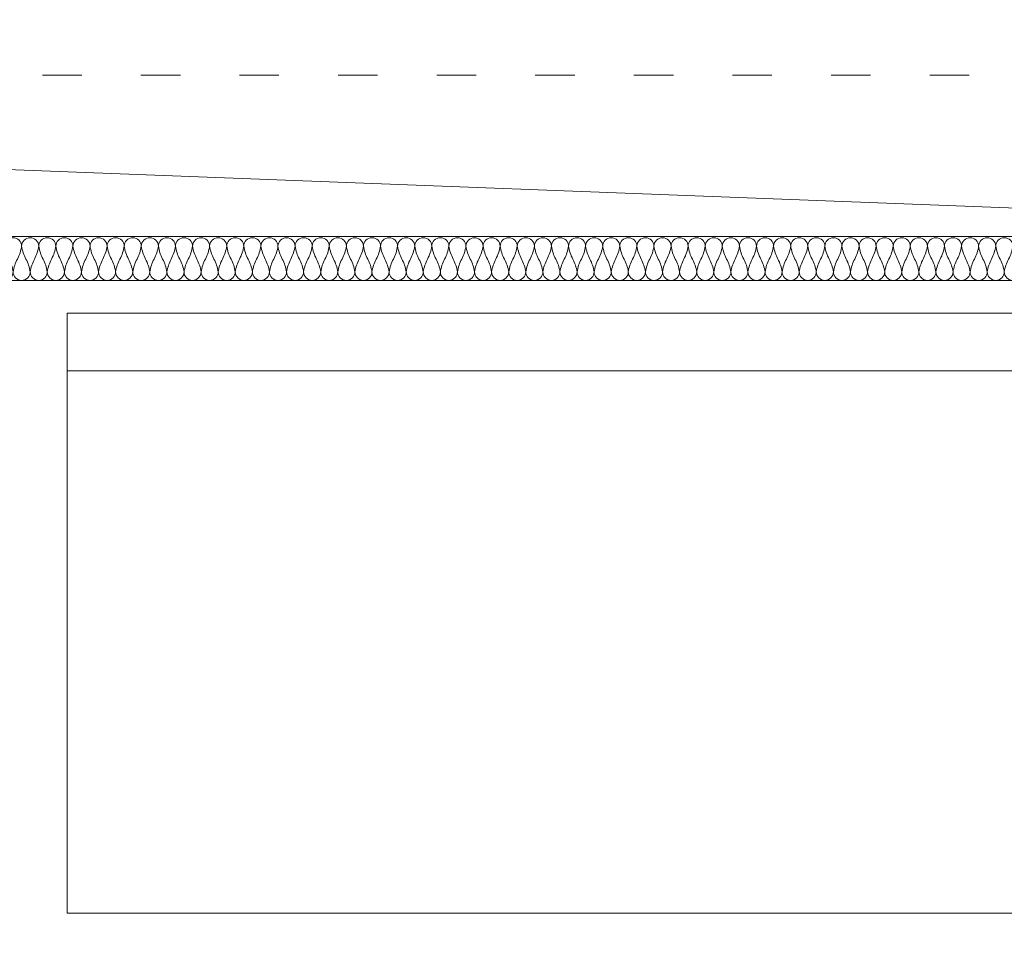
# Model space of a CAD drawing. Header units: metres. Extents: x 8472212 to 8494180, y 5728195 to 5779639.
# Tile 42 of 106: x 8477930 to 8478529, y 5738870 to 5739442. Entities that reach past the tile are written whole.
import ezdxf

# ---------------------------------------------------------------- set-up
doc = ezdxf.new("R2010")
doc.units = ezdxf.units.M
doc.header["$MEASUREMENT"] = 0
doc.linetypes.add('ACAD_ISO03W100', pattern=[30, 12, -18])
doc.layers.get('0').update_dxf_attribs({"color": 250, "linetype": 'CONTINUOUS'})
doc.layers.get('Defpoints').update_dxf_attribs({"linetype": 'CONTINUOUS'})
for name, color, linetype, lineweight in [('!działowe', 253, 'CONTINUOUS', 13), ('!elewacja ocieplenie', 253, 'CONTINUOUS', 5), ('!opisy', 255, 'CONTINUOUS', 9), ('!ściany konstrukcyjne', 7, 'CONTINUOUS', 18), ('HATCH', 15, 'CONTINUOUS', 13)]:
    doc.layers.add(name, color=color, linetype=linetype, lineweight=lineweight)
doc.styles.get("Standard").update_dxf_attribs({"font": 'Simplex.SHX', "width": 0.75})
doc.dimstyles.new('ISO-25', dxfattribs={"dimtxt": 20, "dimasz": 10, "dimexe": 1.25, "dimexo": 0.625, "dimgap": 5, "dimtad": 1, "dimdec": 0, "dimtxsty": 'Standard', "dimblk": 'OBLIQUE', "dimcen": 2.5, "dimse1": 1, "dimse2": 1, "dimadec": 0, "dimazin": 0, "dimtfac": 1, "dimtdec": 0, "dimtmove": 0, "dimatfit": 3, "dimfxl": 1, "dimarcsym": 0})

# ---------------------------------------------------------------- blocks, each defined once
blk = doc.blocks.new('_Oblique')
at = {"color": 0, "linetype": 'ByBlock', "lineweight": -2}
blk.add_line((-0.5, -0.5), (0.5, 0.5), dxfattribs=at)
blk = doc.blocks.new('*D582')
at = {"layer": '!opisy', "color": 0, "linetype": 'Continuous', "lineweight": -2, "transparency": 16777216}
blk.add_line((8476433.31, 5738250.72), (8478958.31, 5738250.72), dxfattribs=at)
at = {"layer": 'Defpoints', "color": 0, "linetype": 'Continuous', "transparency": 16777216}
for p in [(8476433.31, 5739442.35), (8478958.31, 5739442.35), (8478958.31, 5738250.72)]:
    blk.add_point(p, dxfattribs=at)
at = {"layer": '!opisy', "color": 0, "linetype": 'Continuous', "lineweight": -2, "transparency": 16777216, "xscale": 10, "yscale": 10, "zscale": 10, "rotation": 180}
blk.add_blockref('_Oblique', (8476433.31, 5738250.72), dxfattribs=at)
at = {"layer": '!opisy', "color": 0, "linetype": 'Continuous', "lineweight": -2, "transparency": 16777216, "xscale": 10, "yscale": 10, "zscale": 10}
blk.add_blockref('_Oblique', (8478958.31, 5738250.72), dxfattribs=at)
at = {"layer": '!opisy', "color": 0, "linetype": 'Continuous', "transparency": 16777216, "insert": (8477695.81, 5738265.72), "char_height": 20, "attachment_point": 5}
blk.add_mtext('2525', dxfattribs=at)
blk = doc.blocks.new('*U589')
at = {"layer": 'HATCH'}
for points in [[(-1.75, 131.6, -0.414214), (-1.05, 132.3, -0.084327), (0, 131.95, 0.084327), (1.05, 131.6, 1), (1.05, 133, 0.084327), (0, 132.65, -0.084327), (-1.05, 132.3, -0.414214), (-1.75, 133, -0.414214)], [(-1.75, 130.2, -0.414214), (-1.05, 130.9, -0.084327), (0, 130.55, 0.084327), (1.05, 130.2, 1), (1.05, 131.6, 0.084327), (0, 131.25, -0.084327), (-1.05, 130.9, -0.414214), (-1.75, 131.6, -0.414214)], [(-1.75, 128.8, -0.414214), (-1.05, 129.5, -0.084327), (0, 129.15, 0.084327), (1.05, 128.8, 1), (1.05, 130.2, 0.084327), (0, 129.85, -0.084327), (-1.05, 129.5, -0.414214), (-1.75, 130.2, -0.414214)], [(-1.75, 127.4, -0.414214), (-1.05, 128.1, -0.084327), (0, 127.75, 0.084327), (1.05, 127.4, 1), (1.05, 128.8, 0.084327), (0, 128.45, -0.084327), (-1.05, 128.1, -0.414214), (-1.75, 128.8, -0.414214)], [(-1.75, 126, -0.414214), (-1.05, 126.7, -0.084327), (0, 126.35, 0.084327), (1.05, 126, 1), (1.05, 127.4, 0.084327), (0, 127.05, -0.084327), (-1.05, 126.7, -0.414214), (-1.75, 127.4, -0.414214)], [(-1.75, 124.6, -0.414214), (-1.05, 125.3, -0.084327), (0, 124.95, 0.084327), (1.05, 124.6, 1), (1.05, 126, 0.084327), (0, 125.65, -0.084327), (-1.05, 125.3, -0.414214), (-1.75, 126, -0.414214)], [(-1.75, 123.2, -0.414214), (-1.05, 123.9, -0.084327), (0, 123.55, 0.084327), (1.05, 123.2, 1), (1.05, 124.6, 0.084327), (0, 124.25, -0.084327), (-1.05, 123.9, -0.414214), (-1.75, 124.6, -0.414214)], [(-1.75, 121.8, -0.414214), (-1.05, 122.5, -0.084327), (0, 122.15, 0.084327), (1.05, 121.8, 1), (1.05, 123.2, 0.084327), (0, 122.85, -0.084327), (-1.05, 122.5, -0.414214), (-1.75, 123.2, -0.414214)], [(-1.75, 120.4, -0.414214), (-1.05, 121.1, -0.084327), (0, 120.75, 0.084327), (1.05, 120.4, 1), (1.05, 121.8, 0.084327), (0, 121.45, -0.084327), (-1.05, 121.1, -0.414214), (-1.75, 121.8, -0.414214)], [(-1.75, 119, -0.414214), (-1.05, 119.7, -0.084327), (0, 119.35, 0.084327), (1.05, 119, 1), (1.05, 120.4, 0.084327), (0, 120.05, -0.084327), (-1.05, 119.7, -0.414214), (-1.75, 120.4, -0.414214)], [(-1.75, 117.6, -0.414214), (-1.05, 118.3, -0.084327), (0, 117.95, 0.084327), (1.05, 117.6, 1), (1.05, 119, 0.084327), (0, 118.65, -0.084327), (-1.05, 118.3, -0.414214), (-1.75, 119, -0.414214)], [(-1.75, 116.2, -0.414214), (-1.05, 116.9, -0.084327), (0, 116.55, 0.084327), (1.05, 116.2, 1), (1.05, 117.6, 0.084327), (0, 117.25, -0.084327), (-1.05, 116.9, -0.414214), (-1.75, 117.6, -0.414214)], [(-1.75, 114.8, -0.414214), (-1.05, 115.5, -0.084327), (0, 115.15, 0.084327), (1.05, 114.8, 1), (1.05, 116.2, 0.084327), (0, 115.85, -0.084327), (-1.05, 115.5, -0.414214), (-1.75, 116.2, -0.414214)], [(-1.75, 113.4, -0.414214), (-1.05, 114.1, -0.084327), (0, 113.75, 0.084327), (1.05, 113.4, 1), (1.05, 114.8, 0.084327), (0, 114.45, -0.084327), (-1.05, 114.1, -0.414214), (-1.75, 114.8, -0.414214)], [(-1.75, 112, -0.414214), (-1.05, 112.7, -0.084327), (0, 112.35, 0.084327), (1.05, 112, 1), (1.05, 113.4, 0.084327), (0, 113.05, -0.084327), (-1.05, 112.7, -0.414214), (-1.75, 113.4, -0.414214)], [(-1.75, 110.6, -0.414214), (-1.05, 111.3, -0.084327), (0, 110.95, 0.084327), (1.05, 110.6, 1), (1.05, 112, 0.084327), (0, 111.65, -0.084327), (-1.05, 111.3, -0.414214), (-1.75, 112, -0.414214)], [(-1.75, 109.2, -0.414214), (-1.05, 109.9, -0.084327), (0, 109.55, 0.084327), (1.05, 109.2, 1), (1.05, 110.6, 0.084327), (0, 110.25, -0.084327), (-1.05, 109.9, -0.414214), (-1.75, 110.6, -0.414214)], [(-1.75, 107.8, -0.414214), (-1.05, 108.5, -0.084327), (0, 108.15, 0.084327), (1.05, 107.8, 1), (1.05, 109.2, 0.084327), (0, 108.85, -0.084327), (-1.05, 108.5, -0.414214), (-1.75, 109.2, -0.414214)], [(-1.75, 106.4, -0.414214), (-1.05, 107.1, -0.084327), (0, 106.75, 0.084327), (1.05, 106.4, 1), (1.05, 107.8, 0.084327), (0, 107.45, -0.084327), (-1.05, 107.1, -0.414214), (-1.75, 107.8, -0.414214)], [(-1.75, 105, -0.414214), (-1.05, 105.7, -0.084327), (0, 105.35, 0.084327), (1.05, 105, 1), (1.05, 106.4, 0.084327), (0, 106.05, -0.084327), (-1.05, 105.7, -0.414214), (-1.75, 106.4, -0.414214)], [(-1.75, 103.6, -0.414214), (-1.05, 104.3, -0.084327), (0, 103.95, 0.084327), (1.05, 103.6, 1), (1.05, 105, 0.084327), (0, 104.65, -0.084327), (-1.05, 104.3, -0.414214), (-1.75, 105, -0.414214)], [(-1.75, 102.2, -0.414214), (-1.05, 102.9, -0.084327), (0, 102.55, 0.084327), (1.05, 102.2, 1), (1.05, 103.6, 0.084327), (0, 103.25, -0.084327), (-1.05, 102.9, -0.414214), (-1.75, 103.6, -0.414214)], [(-1.75, 100.8, -0.414214), (-1.05, 101.5, -0.084327), (0, 101.15, 0.084327), (1.05, 100.8, 1), (1.05, 102.2, 0.084327), (0, 101.85, -0.084327), (-1.05, 101.5, -0.414214), (-1.75, 102.2, -0.414214)], [(-1.75, 99.4, -0.414214), (-1.05, 100.1, -0.084327), (0, 99.75, 0.084327), (1.05, 99.4, 1), (1.05, 100.8, 0.084327), (0, 100.45, -0.084327), (-1.05, 100.1, -0.414214), (-1.75, 100.8, -0.414214)], [(-1.75, 98, -0.414214), (-1.05, 98.7, -0.084327), (0, 98.35, 0.084327), (1.05, 98, 1), (1.05, 99.4, 0.084327), (0, 99.05, -0.084327), (-1.05, 98.7, -0.414214), (-1.75, 99.4, -0.414214)], [(-1.75, 96.6, -0.414214), (-1.05, 97.3, -0.084327), (0, 96.95, 0.084327), (1.05, 96.6, 1), (1.05, 98, 0.084327), (0, 97.65, -0.084327), (-1.05, 97.3, -0.414214), (-1.75, 98, -0.414214)], [(-1.75, 95.2, -0.414214), (-1.05, 95.9, -0.084327), (0, 95.55, 0.084327), (1.05, 95.2, 1), (1.05, 96.6, 0.084327), (0, 96.25, -0.084327), (-1.05, 95.9, -0.414214), (-1.75, 96.6, -0.414214)], [(-1.75, 93.8, -0.414214), (-1.05, 94.5, -0.084327), (0, 94.15, 0.084327), (1.05, 93.8, 1), (1.05, 95.2, 0.084327), (0, 94.85, -0.084327), (-1.05, 94.5, -0.414214), (-1.75, 95.2, -0.414214)], [(-1.75, 92.4, -0.414214), (-1.05, 93.1, -0.084327), (0, 92.75, 0.084327), (1.05, 92.4, 1), (1.05, 93.8, 0.084327), (0, 93.45, -0.084327), (-1.05, 93.1, -0.414214), (-1.75, 93.8, -0.414214)], [(-1.75, 91, -0.414214), (-1.05, 91.7, -0.084327), (0, 91.35, 0.084327), (1.05, 91, 1), (1.05, 92.4, 0.084327), (0, 92.05, -0.084327), (-1.05, 91.7, -0.414214), (-1.75, 92.4, -0.414214)], [(-1.75, 89.6, -0.414214), (-1.05, 90.3, -0.084327), (0, 89.95, 0.084327), (1.05, 89.6, 1), (1.05, 91, 0.084327), (0, 90.65, -0.084327), (-1.05, 90.3, -0.414214), (-1.75, 91, -0.414214)], [(-1.75, 88.2, -0.414214), (-1.05, 88.9, -0.084327), (0, 88.55, 0.084327), (1.05, 88.2, 1), (1.05, 89.6, 0.084327), (0, 89.25, -0.084327), (-1.05, 88.9, -0.414214), (-1.75, 89.6, -0.414214)], [(-1.75, 86.8, -0.414214), (-1.05, 87.5, -0.084327), (0, 87.15, 0.084327), (1.05, 86.8, 1), (1.05, 88.2, 0.084327), (0, 87.85, -0.084327), (-1.05, 87.5, -0.414214), (-1.75, 88.2, -0.414214)], [(-1.75, 85.4, -0.414214), (-1.05, 86.1, -0.084327), (0, 85.75, 0.084327), (1.05, 85.4, 1), (1.05, 86.8, 0.084327), (0, 86.45, -0.084327), (-1.05, 86.1, -0.414214), (-1.75, 86.8, -0.414214)], [(-1.75, 84, -0.414214), (-1.05, 84.7, -0.084327), (0, 84.35, 0.084327), (1.05, 84, 1), (1.05, 85.4, 0.084327), (0, 85.05, -0.084327), (-1.05, 84.7, -0.414214), (-1.75, 85.4, -0.414214)], [(-1.75, 82.6, -0.414214), (-1.05, 83.3, -0.084327), (0, 82.95, 0.084327), (1.05, 82.6, 1), (1.05, 84, 0.084327), (0, 83.65, -0.084327), (-1.05, 83.3, -0.414214), (-1.75, 84, -0.414214)], [(-1.75, 81.2, -0.414214), (-1.05, 81.9, -0.084327), (0, 81.55, 0.084327), (1.05, 81.2, 1), (1.05, 82.6, 0.084327), (0, 82.25, -0.084327), (-1.05, 81.9, -0.414214), (-1.75, 82.6, -0.414214)], [(-1.75, 79.8, -0.414214), (-1.05, 80.5, -0.084327), (0, 80.15, 0.084327), (1.05, 79.8, 1), (1.05, 81.2, 0.084327), (0, 80.85, -0.084327), (-1.05, 80.5, -0.414214), (-1.75, 81.2, -0.414214)], [(-1.75, 78.4, -0.414214), (-1.05, 79.1, -0.084327), (0, 78.75, 0.084327), (1.05, 78.4, 1), (1.05, 79.8, 0.084327), (0, 79.45, -0.084327), (-1.05, 79.1, -0.414214), (-1.75, 79.8, -0.414214)], [(-1.75, 77, -0.414214), (-1.05, 77.7, -0.084327), (0, 77.35, 0.084327), (1.05, 77, 1), (1.05, 78.4, 0.084327), (0, 78.05, -0.084327), (-1.05, 77.7, -0.414214), (-1.75, 78.4, -0.414214)], [(-1.75, 75.6, -0.414214), (-1.05, 76.3, -0.084327), (0, 75.95, 0.084327), (1.05, 75.6, 1), (1.05, 77, 0.084327), (0, 76.65, -0.084327), (-1.05, 76.3, -0.414214), (-1.75, 77, -0.414214)], [(-1.75, 74.2, -0.414214), (-1.05, 74.9, -0.084327), (0, 74.55, 0.084327), (1.05, 74.2, 1), (1.05, 75.6, 0.084327), (0, 75.25, -0.084327), (-1.05, 74.9, -0.414214), (-1.75, 75.6, -0.414214)], [(-1.75, 72.8, -0.414214), (-1.05, 73.5, -0.084327), (0, 73.15, 0.084327), (1.05, 72.8, 1), (1.05, 74.2, 0.084327), (0, 73.85, -0.084327), (-1.05, 73.5, -0.414214), (-1.75, 74.2, -0.414214)], [(-1.75, 71.4, -0.414214), (-1.05, 72.1, -0.084327), (0, 71.75, 0.084327), (1.05, 71.4, 1), (1.05, 72.8, 0.084327), (0, 72.45, -0.084327), (-1.05, 72.1, -0.414214), (-1.75, 72.8, -0.414214)], [(-1.75, 70, -0.414214), (-1.05, 70.7, -0.084327), (0, 70.35, 0.084327), (1.05, 70, 1), (1.05, 71.4, 0.084327), (0, 71.05, -0.084327), (-1.05, 70.7, -0.414214), (-1.75, 71.4, -0.414214)], [(-1.75, 68.6, -0.414214), (-1.05, 69.3, -0.084327), (0, 68.95, 0.084327), (1.05, 68.6, 1), (1.05, 70, 0.084327), (0, 69.65, -0.084327), (-1.05, 69.3, -0.414214), (-1.75, 70, -0.414214)], [(-1.75, 67.2, -0.414214), (-1.05, 67.9, -0.084327), (0, 67.55, 0.084327), (1.05, 67.2, 1), (1.05, 68.6, 0.084327), (0, 68.25, -0.084327), (-1.05, 67.9, -0.414214), (-1.75, 68.6, -0.414214)], [(-1.75, 65.8, -0.414214), (-1.05, 66.5, -0.084327), (0, 66.15, 0.084327), (1.05, 65.8, 1), (1.05, 67.2, 0.084327), (0, 66.85, -0.084327), (-1.05, 66.5, -0.414214), (-1.75, 67.2, -0.414214)], [(-1.75, 64.4, -0.414214), (-1.05, 65.1, -0.084327), (0, 64.75, 0.084327), (1.05, 64.4, 1), (1.05, 65.8, 0.084327), (0, 65.45, -0.084327), (-1.05, 65.1, -0.414214), (-1.75, 65.8, -0.414214)], [(-1.75, 63, -0.414214), (-1.05, 63.7, -0.084327), (0, 63.35, 0.084327), (1.05, 63, 1), (1.05, 64.4, 0.084327), (0, 64.05, -0.084327), (-1.05, 63.7, -0.414214), (-1.75, 64.4, -0.414214)], [(-1.75, 61.6, -0.414214), (-1.05, 62.3, -0.084327), (0, 61.95, 0.084327), (1.05, 61.6, 1), (1.05, 63, 0.084327), (0, 62.65, -0.084327), (-1.05, 62.3, -0.414214), (-1.75, 63, -0.414214)], [(-1.75, 60.2, -0.414214), (-1.05, 60.9, -0.084327), (0, 60.55, 0.084327), (1.05, 60.2, 1), (1.05, 61.6, 0.084327), (0, 61.25, -0.084327), (-1.05, 60.9, -0.414214), (-1.75, 61.6, -0.414214)], [(-1.75, 58.8, -0.414214), (-1.05, 59.5, -0.084327), (0, 59.15, 0.084327), (1.05, 58.8, 1), (1.05, 60.2, 0.084327), (0, 59.85, -0.084327), (-1.05, 59.5, -0.414214), (-1.75, 60.2, -0.414214)], [(-1.75, 57.4, -0.414214), (-1.05, 58.1, -0.084327), (0, 57.75, 0.084327), (1.05, 57.4, 1), (1.05, 58.8, 0.084327), (0, 58.45, -0.084327), (-1.05, 58.1, -0.414214), (-1.75, 58.8, -0.414214)], [(-1.75, 56, -0.414214), (-1.05, 56.7, -0.084327), (0, 56.35, 0.084327), (1.05, 56, 1), (1.05, 57.4, 0.084327), (0, 57.05, -0.084327), (-1.05, 56.7, -0.414214), (-1.75, 57.4, -0.414214)], [(-1.75, 54.6, -0.414214), (-1.05, 55.3, -0.084327), (0, 54.95, 0.084327), (1.05, 54.6, 1), (1.05, 56, 0.084327), (0, 55.65, -0.084327), (-1.05, 55.3, -0.414214), (-1.75, 56, -0.414214)], [(-1.75, 53.2, -0.414214), (-1.05, 53.9, -0.084327), (0, 53.55, 0.084327), (1.05, 53.2, 1), (1.05, 54.6, 0.084327), (0, 54.25, -0.084327), (-1.05, 53.9, -0.414214), (-1.75, 54.6, -0.414214)], [(-1.75, 51.8, -0.414214), (-1.05, 52.5, -0.084327), (0, 52.15, 0.084327), (1.05, 51.8, 1), (1.05, 53.2, 0.084327), (0, 52.85, -0.084327), (-1.05, 52.5, -0.414214), (-1.75, 53.2, -0.414214)], [(-1.75, 50.4, -0.414214), (-1.05, 51.1, -0.084327), (0, 50.75, 0.084327), (1.05, 50.4, 1), (1.05, 51.8, 0.084327), (0, 51.45, -0.084327), (-1.05, 51.1, -0.414214), (-1.75, 51.8, -0.414214)]]:
    blk.add_lwpolyline(points, format="xyb", dxfattribs=at)

msp = doc.modelspace()

# ---------------------------------------------------------------- linework, layer by layer
at = {"layer": '!działowe', "linetype": 'Continuous'}
msp.add_line((8477958.31, 5739228.68), (8478908.31, 5739228.68), dxfattribs=at)
at = {"layer": '!elewacja ocieplenie', "linetype": 'ACAD_ISO03W100', "ltscale": 2}
msp.add_line((8476503.31, 5739408.68), (8478888.31, 5739408.68), dxfattribs=at)
at = {"layer": '!elewacja ocieplenie', "linetype": 'Continuous'}
for p, q in [((8477695.27, 5739359.68), (8478888.31, 5739314.39)), ((8476503.31, 5739310.45), (8478888.31, 5739310.45))]:
    msp.add_line(p, q, dxfattribs=at)
at = {"layer": '!ściany konstrukcyjne', "linetype": 'Continuous'}
for p, q in [((8477628.31, 5739283.68), (8477958.31, 5739283.68)), ((8477958.31, 5739283.68), (8478908.31, 5739283.68)), ((8478908.31, 5739263.68), (8477958.31, 5739263.68)), ((8477958.31, 5738898.68), (8477958.31, 5739263.68)), ((8477958.31, 5738898.68), (8478908.31, 5738898.68))]:
    msp.add_line(p, q, dxfattribs=at)

# ---------------------------------------------------------------- block references
at = {"layer": '!elewacja ocieplenie', "xscale": 7.428571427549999, "yscale": 7.428571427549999, "zscale": 7.428571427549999, "rotation": 90}
msp.add_blockref('*U589', (8478908.31, 5739296.68), dxfattribs=at)

# ---------------------------------------------------------------- dimensions: what is measured, and where the dimension line sits
at = {"layer": '!opisy', "linetype": 'Continuous'}
dim = msp.add_linear_dim(base=(8478958.31, 5738250.72), p1=(8476433.31, 5739442.35), p2=(8478958.31, 5739442.35), dimstyle='ISO-25', dxfattribs=at)
dim.commit()
dim.dimension.update_dxf_attribs({"geometry": '*D582', "text_midpoint": (8477695.81, 5738265.72)})

doc.saveas('drawing.dxf')
